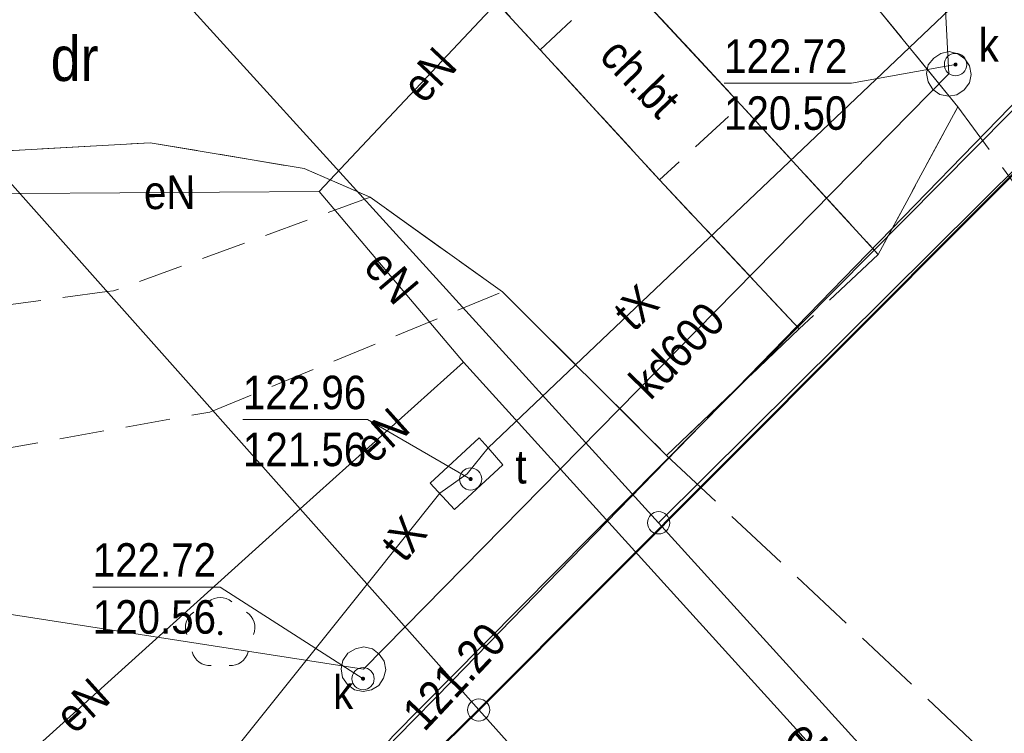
# Model space of a CAD drawing. Header units: metres. Extents: x 10302 to 38325, y -10115 to 6670.
# Tile 15 of 29: x 10992 to 11014, y -5542 to -5526. Entities that reach past the tile are written whole.
import ezdxf
from ezdxf.enums import TextEntityAlignment as Align

# ---------------------------------------------------------------- set-up
doc = ezdxf.new("R2010")
doc.units = ezdxf.units.M
for name, pattern in [('1.0_0.5', [1.5, 1, -0.5]), ('1.5_0.5', [2, 1.5, -0.5]), ('219-500', [0]), ('PRZER3-1', [4, 3, -1])]:
    doc.linetypes.add(name, pattern=pattern)
for name, color, linetype in [('202-punkt graniczny', 7, 'Continuous'), ('209-oznaczenie konturu klasyfikacyjnego', 7, 'Continuous'), ('219-działka ewidencyjna', 7, 'Continuous'), ('chodnik', 7, 'Continuous'), ('chodnik-Atr17', 7, 'Continuous'), ('jezdnia', 7, 'Continuous'), ('komora podziemna', 7, 'Continuous'), ('krawężnik', 7, 'Continuous'), ('przewód elektroenergetyczny podziemny', 7, 'Continuous'), ('przewód elektroenergetyczny podziemny-Atr1', 7, 'Continuous'), ('przewód kanalizacyjny', 7, 'Continuous'), ('przewód kanalizacyjny-Atr1', 7, 'Continuous'), ('przewód telekomunikacyjny podziemny', 7, 'Continuous'), ('przewód telekomunikacyjny podziemny-Atr1', 7, 'Continuous'), ('rzedna', 7, 'Continuous'), ('rzedna-Atr2', 7, 'Continuous'), ('rzedna-Atr3', 7, 'Continuous'), ('właz do komory lub kanału - okrągły', 7, 'Continuous'), ('właz do komory lub kanału - okrągły-Atr17', 7, 'Continuous')]:
    doc.layers.add(name, color=color, linetype=linetype)
doc.layers.add('z - kartowanie', color=1, linetype='Continuous', lineweight=5)
doc.layers.add('z - MPZT', color=121, linetype='PRZER3-1', lineweight=18)
doc.styles.add('MapaZas', font='geodezja.shx', dxfattribs={"width": 0.9})

# ---------------------------------------------------------------- blocks, each defined once
blk = doc.blocks.new('202')
at = {"color": 0, "linetype": 'Continuous', "lineweight": 0}
blk.add_circle((0, 0), 0.25, dxfattribs=at)
blk = doc.blocks.new('PW01')
at = {"linetype": 'Continuous', "lineweight": 13}
h = blk.add_hatch(color=0, dxfattribs=at)
edge = h.paths.add_edge_path()
edge.add_arc((0, 0), 0.045, 0, 360)
blk = doc.blocks.new('US22')
at = {"color": 0, "linetype": 'Continuous', "lineweight": 13}
blk.add_circle((0, 0), 0.25, dxfattribs=at)
blk = doc.blocks.new('OP021')
at = {"linetype": 'Continuous', "lineweight": 13}
h = blk.add_hatch(color=0, dxfattribs=at)
edge = h.paths.add_edge_path()
edge.add_arc((0, 0), 0.05, 0, 360)
at = {"color": 0, "linetype": 'Continuous', "lineweight": 13}
for centre, start, end in [((0, 0.4), 49.272, 130.728), ((-0.38, 0.124), 121.308, 202.548), ((0.38, 0.124), 337.452, 58.692), ((-0.235, -0.324), 193.221, 274.871), ((0.235, -0.324), 265.129, 346.779)]:
    blk.add_arc(centre, 0.4, start, end, dxfattribs=at)

msp = doc.modelspace()

# ---------------------------------------------------------------- linework, layer by layer
at = {"layer": '219-działka ewidencyjna', "color": 3, "linetype": '219-500', "lineweight": 13, "flags": 128}
for points in [[(10970.91, -5498.448), (11006.24, -5537.308)], [(11002.21, -5541.498), (10967.17, -5502.088)], [(11021.6, -5522.058), (11006.24, -5537.308)], [(11006.24, -5537.308), (11024.34, -5557.248)], [(11002.21, -5541.498), (10999.89, -5543.768)], [(11020.03, -5561.398), (11002.21, -5541.498)]]:
    msp.add_lwpolyline(points, dxfattribs=at)
at = {"layer": 'chodnik', "color": 7, "linetype": '1.0_0.5', "lineweight": 13, "flags": 128}
msp.add_lwpolyline([(11005.38, -5525.038), (11003.59, -5526.718), (11006.26, -5529.628), (11008.09, -5527.958)], close=True, dxfattribs=at)
at = {"layer": 'chodnik', "color": 7, "linetype": '1.0_0.5', "lineweight": 13}
for points in [[(11002.74, -5532.138), (10999.78, -5530.018), (10994.03, -5532.118), (10993.89, -5532.128), (10987.35, -5533.018), (10981.32, -5532.278), (10976.72, -5530.848), (10974, -5532.668), (10975.1, -5533.798), (10975.64, -5534.748), (10975.25, -5535.588), (10967.65, -5543.418), (10946.1, -5565.428), (10943.042, -5568.533)], [(10944.158, -5569.752), (10947.24, -5566.618), (10968.75, -5544.688), (10977.22, -5535.988), (10978.6, -5535.148), (10980.22, -5535.308), (10988.4, -5536.218), (10996.19, -5534.828), (11002.74, -5532.138)]]:
    msp.add_lwpolyline(points, dxfattribs=at)
at = {"layer": 'jezdnia', "color": 7, "linetype": '1.5_0.5', "lineweight": 13, "flags": 128}
msp.add_lwpolyline([(11012.94, -5527.998), (11010.49, -5524.988), (11008.72, -5522.138), (11007.95, -5519.408), (11007.99, -5515.848), (11008.22, -5514.528), (11009, -5511.668), (11009.43, -5508.628), (11009.28, -5504.258), (11009.26, -5501.518), (11009.82, -5497.958), (11010.47, -5496.178), (11002.98, -5500.718), (11003.06, -5500.948), (11003.15, -5501.188), (11003.23, -5501.428), (11003.32, -5501.678), (11003.4, -5501.918), (11003.46, -5502.158), (11003.54, -5502.408), (11003.6, -5502.648), (11003.66, -5502.898), (11003.71, -5503.138), (11003.77, -5503.388), (11003.87, -5503.898), (11003.91, -5504.148), (11003.95, -5504.398), (11003.99, -5504.648), (11004.01, -5504.898), (11004.05, -5505.158), (11004.06, -5505.408), (11004.09, -5505.658), (11004.1, -5505.908), (11004.12, -5506.168), (11004.12, -5506.418), (11004.13, -5506.678), (11004.13, -5506.928), (11004.13, -5507.178), (11004.12, -5507.438), (11004.11, -5507.688), (11004.1, -5507.948), (11004.08, -5508.198), (11004.06, -5508.458), (11004.03, -5508.708), (11004, -5508.958), (11003.97, -5509.208), (11003.93, -5509.468), (11003.9, -5509.718), (11003.85, -5509.968), (11003.8, -5510.218), (11003.75, -5510.468), (11003.7, -5510.708), (11003.63, -5510.958), (11003.57, -5511.208), (11003.5, -5511.448), (11003.44, -5511.698), (11003.37, -5511.938), (11003.28, -5512.188), (11003.21, -5512.428), (11003.12, -5512.658), (11002.93, -5513.138), (11002.84, -5513.378), (11002.74, -5513.608), (11002.64, -5513.848), (11002.54, -5514.068), (11002.42, -5514.298), (11002.32, -5514.528), (11002.19, -5514.758), (11001.96, -5515.208), (11001.82, -5515.428), (11001.7, -5515.648), (11001.56, -5515.868), (11001.43, -5516.088), (11001.29, -5516.298), (11001.14, -5516.508), (11001, -5516.718), (11000.84, -5516.918), (11000.69, -5517.128), (11000.54, -5517.338), (11000.38, -5517.538), (11000.22, -5517.728), (11000.06, -5517.928), (10999.88, -5518.118), (10999.72, -5518.308), (10999.55, -5518.498), (10999.37, -5518.688), (10999.19, -5518.868), (10999.01, -5519.048), (10998.64, -5519.398), (10998.45, -5519.568), (10998.25, -5519.738), (10998.06, -5519.908), (10997.87, -5520.068), (10997.46, -5520.378), (10997.26, -5520.538), (10997.06, -5520.688), (10996.84, -5520.828), (10996.63, -5520.978), (10996.42, -5521.128), (10996.2, -5521.258), (10995.99, -5521.398), (10995.77, -5521.518), (10995.55, -5521.658), (10995.33, -5521.778), (10995.1, -5521.898), (10994.87, -5522.018), (10994.65, -5522.128), (10994.42, -5522.248), (10994.18, -5522.358), (10993.95, -5522.458), (10993.72, -5522.558), (10993.48, -5522.658), (10993.25, -5522.748), (10993.01, -5522.838), (10992.76, -5522.928), (10992.52, -5523.018), (10992.28, -5523.088), (10992.04, -5523.168), (10991.79, -5523.238), (10991.55, -5523.308), (10991.3, -5523.368), (10991.05, -5523.428), (10990.8, -5523.498), (10990.55, -5523.538), (10990.3, -5523.598), (10990.05, -5523.638), (10989.83, -5523.678), (10989.61, -5523.698), (10989.4, -5523.738), (10989.18, -5523.768), (10988.96, -5523.788), (10988.74, -5523.808), (10988.52, -5523.818), (10988.3, -5523.838), (10988.08, -5523.858), (10987.86, -5523.858), (10987.64, -5523.868), (10987.42, -5523.868), (10987.19, -5523.878), (10986.97, -5523.878), (10986.75, -5523.868), (10986.54, -5523.858), (10986.28, -5523.848), (10986.03, -5523.838), (10985.78, -5523.808), (10985.53, -5523.788), (10985.27, -5523.768), (10985.02, -5523.738), (10984.77, -5523.708), (10984.52, -5523.658), (10984.27, -5523.628), (10984.02, -5523.578), (10983.77, -5523.528), (10983.52, -5523.468), (10983.27, -5523.418), (10983.03, -5523.358), (10982.78, -5523.298), (10982.55, -5523.238), (10982.3, -5523.158), (10982.06, -5523.088), (10981.82, -5523.008), (10981.57, -5522.928), (10981.33, -5522.838), (10981.09, -5522.758), (10980.86, -5522.668), (10980.63, -5522.568), (10980.4, -5522.478), (10980.16, -5522.368), (10979.93, -5522.268), (10979.7, -5522.148), (10979.48, -5522.048), (10979.25, -5521.928), (10979.03, -5521.808), (10978.8, -5521.688), (10978.58, -5521.558), (10978.37, -5521.438), (10978.15, -5521.308), (10977.93, -5521.168), (10977.72, -5521.038), (10977.52, -5520.888), (10977.31, -5520.748), (10977.1, -5520.608), (10976.89, -5520.448), (10976.7, -5520.298), (10976.49, -5520.148), (10976.29, -5519.978), (10976.1, -5519.828), (10975.91, -5519.668), (10975.72, -5519.488), (10975.53, -5519.328), (10975.35, -5519.158), (10975.16, -5518.968), (10974.98, -5518.798), (10974.81, -5518.618), (10974.63, -5518.418), (10974.46, -5518.238), (10974.3, -5518.048), (10974.13, -5517.848), (10973.96, -5517.648), (10973.81, -5517.458), (10973.65, -5517.248), (10973.49, -5517.048), (10973.35, -5516.838), (10968.81, -5520.328), (10970.26, -5521.018), (10971.62, -5522.498), (10973.1, -5523.858), (10973.83, -5525.418), (10981.71, -5529.198), (10986.29, -5529.188), (10991.11, -5529.008), (10994.85, -5528.798), (10998.3, -5529.378), (10999.78, -5530.018), (11002.74, -5532.138), (11006.42, -5535.798), (11009.39, -5532.968), (11006.26, -5529.628), (11003.59, -5526.718), (11001.89, -5524.878), (11001.65, -5524.498), (11001.58, -5524.288), (11001.57, -5523.838), (11001.62, -5523.618), (11001.72, -5523.418), (11001.85, -5523.228), (11002.01, -5523.078), (11002.2, -5522.948), (11002.4, -5522.858), (11002.62, -5522.808), (11002.84, -5522.798), (11003.48, -5523.008), (11005.38, -5525.038), (11008.09, -5527.958), (11011.16, -5531.298)], close=True, dxfattribs=at)
at = {"layer": 'jezdnia', "color": 7, "linetype": '1.5_0.5', "lineweight": 13}
msp.add_lwpolyline([(11034.197, -5555.251), (11025.49, -5545.068), (11012.94, -5527.998), (11011.16, -5531.298), (11009.39, -5532.968), (11006.42, -5535.798), (11020.66, -5549.098), (11030.016, -5559.084)], dxfattribs=at)
at = {"layer": 'komora podziemna', "color": 32, "linetype": 'Continuous', "lineweight": 13, "flags": 128}
for points in [[(11013.24, -5527.268), (11013.2, -5527.458), (11013.08, -5527.618), (11012.92, -5527.728), (11012.73, -5527.758), (11012.54, -5527.718), (11012.38, -5527.608), (11012.28, -5527.438), (11012.24, -5527.248), (11012.28, -5527.058), (11012.4, -5526.908), (11012.56, -5526.798), (11012.75, -5526.758), (11012.94, -5526.808), (11013.1, -5526.918), (11013.2, -5527.078)], [(11000.09, -5540.408), (11000.13, -5540.598), (11000.08, -5540.788), (10999.97, -5540.948), (10999.81, -5541.048), (10999.62, -5541.088), (10999.43, -5541.048), (10999.27, -5540.928), (10999.16, -5540.768), (10999.13, -5540.578), (10999.17, -5540.388), (10999.28, -5540.228), (10999.45, -5540.128), (10999.64, -5540.088), (10999.83, -5540.128), (10999.98, -5540.248)]]:
    msp.add_lwpolyline(points, close=True, dxfattribs=at)
at = {"layer": 'komora podziemna', "color": 30, "linetype": 'Continuous', "lineweight": 13, "flags": 128}
msp.add_lwpolyline([(11001.67, -5537.008), (11001.12, -5536.418), (11002.22, -5535.408), (11002.42, -5535.628), (11002.75, -5536.008)], close=True, dxfattribs=at)
at = {"layer": 'krawężnik', "color": 7, "linetype": 'Continuous', "lineweight": 13, "flags": 128}
for points in [[(11007.99, -5515.848), (11007.95, -5519.408), (11008.72, -5522.138), (11010.49, -5524.988), (11012.94, -5527.998)], [(11011.16, -5531.298), (11008.09, -5527.958), (11005.38, -5525.038), (11003.48, -5523.008)], [(11001.89, -5524.878), (11003.59, -5526.718), (11006.26, -5529.628), (11009.39, -5532.968)], [(11006.42, -5535.798), (11002.74, -5532.138), (10999.78, -5530.018), (10998.3, -5529.378), (10994.85, -5528.798), (10991.11, -5529.008)]]:
    msp.add_lwpolyline(points, dxfattribs=at)
at = {"layer": 'przewód elektroenergetyczny podziemny', "color": 1, "linetype": 'Continuous', "lineweight": 13}
for points in [[(11001.62, -5540.838), (11023.67, -5518.178), (11033.6, -5508.218), (11034.01, -5507.348), (11033.06, -5505.938), (11028.14, -5500.298), (11021.66, -5493.988), (11020.99, -5492.268), (11021.81, -5491.428), (11042.629, -5469.971)], [(11001.58, -5540.778), (11020.38, -5521.798), (11034.04, -5507.488), (11020.71, -5493.328), (11043.004, -5470.381)], [(11022.141, -5566.305), (11004.06, -5546.598), (10999.87, -5542.588), (11000.29, -5542.088), (11001.58, -5540.778)]]:
    msp.add_lwpolyline(points, dxfattribs=at)
at = {"layer": 'przewód elektroenergetyczny podziemny', "color": 1, "linetype": 'Continuous', "lineweight": 13, "flags": 128}
for points in [[(11003.55, -5524.668), (10998.64, -5529.888)], [(10991.94, -5529.938), (10987.83, -5529.968), (10977.41, -5530.338), (10973.82, -5527.488), (10970.91, -5524.868)], [(10998.64, -5529.888), (10991.94, -5529.938)], [(10998.64, -5529.888), (11001.87, -5533.708)], [(11001.87, -5533.708), (10998.21, -5536.998)], [(11001.87, -5533.708), (11017.51, -5550.958)], [(10998.21, -5536.998), (10988.44, -5545.808), (10986.34, -5547.928), (10987.1, -5548.478)], [(10962.96, -5551.318), (10974.48, -5538.488), (10976, -5538.048), (10977.98, -5540.448), (10988.73, -5551.898), (10989.75, -5552.468), (10991.05, -5551.888), (11000.38, -5542.108), (11001.62, -5540.838)]]:
    msp.add_lwpolyline(points, dxfattribs=at)
at = {"layer": 'przewód kanalizacyjny', "color": 34, "linetype": 'Continuous', "lineweight": 13, "flags": 128}
for points in [[(11012.74, -5527.258), (11011.31, -5500.008)], [(11000.56, -5539.638), (11012.74, -5527.258)], [(10975.14, -5536.788), (10999.63, -5540.588)], [(10999.63, -5540.588), (11000.56, -5539.638)]]:
    msp.add_lwpolyline(points, dxfattribs=at)
at = {"layer": 'przewód telekomunikacyjny podziemny', "color": 30, "linetype": 'Continuous', "lineweight": 13, "flags": 128}
for points in [[(11001.95, -5536.208), (11002.42, -5535.628), (11013.05, -5525.528), (11019.09, -5521.328), (11019.01, -5520.768)], [(10999.71, -5538.678), (11001.34, -5536.648), (11001.95, -5536.208)], [(10990.2, -5549.688), (10990.87, -5549.718), (10999.71, -5538.678)]]:
    msp.add_lwpolyline(points, dxfattribs=at)
at = {"layer": 'rzedna-Atr2', "color": 7, "lineweight": 13, "flags": 128}
for points in [[(11012.89, -5527.048), (11010.56, -5527.468), (11007.706, -5527.468)], [(11002.03, -5536.328), (10999.72, -5534.998), (10996.93, -5534.998)], [(10999.62, -5540.798), (10996.42, -5538.748), (10993.566, -5538.748)]]:
    msp.add_lwpolyline(points, dxfattribs=at)
at = {"layer": 'z - MPZT', "linetype": 'Continuous', "lineweight": 50}
msp.add_lwpolyline([(11031.378, -5511.803), (11021.6, -5522.058), (11002.21, -5541.498), (10999.89, -5543.768), (10989.79, -5553.868), (10975.46, -5540.148), (10961.547, -5554.333)], dxfattribs=at)

# ---------------------------------------------------------------- block references
at = {"layer": '202-punkt graniczny', "color": 3, "linetype": 'Continuous', "lineweight": 13}
for p in [(11006.24, -5537.308), (11002.21, -5541.498)]:
    msp.add_blockref('202', p, dxfattribs=at)
at = {"layer": 'rzedna', "color": 34, "linetype": 'Continuous', "lineweight": 13}
for p in [(11012.89, -5527.048), (10999.62, -5540.798)]:
    msp.add_blockref('PW01', p, dxfattribs=at)
at = {"layer": 'rzedna', "color": 30, "linetype": 'Continuous', "lineweight": 13}
msp.add_blockref('PW01', (11002.03, -5536.328), dxfattribs=at)
at = {"layer": 'właz do komory lub kanału - okrągły', "color": 7, "linetype": 'Continuous', "lineweight": 13}
for p in [(11012.89, -5527.048), (11002.03, -5536.328), (10999.62, -5540.798)]:
    msp.add_blockref('US22', p, dxfattribs=at)
at = {"layer": 'z - kartowanie', "color": 94, "linetype": 'Continuous', "lineweight": 13}
msp.add_blockref('OP021', (10996.42, -5539.778), dxfattribs=at)

# ---------------------------------------------------------------- texts
at = {"layer": '209-oznaczenie konturu klasyfikacyjnego', "color": 3, "linetype": 'Continuous', "lineweight": 13, "style": 'MapaZas', "width": 0.9}
msp.add_text('dr', height=1, dxfattribs=at).set_placement((10992.624, -5526.417), align=Align.TOP_LEFT)
at = {"layer": 'chodnik-Atr17', "color": 7, "lineweight": 13, "style": 'MapaZas', "width": 0.9}
msp.add_text('ch.bt', height=0.75, rotation=314.008, dxfattribs=at).set_placement((11005.83, -5527.338), align=Align.MIDDLE_CENTER)
at = {"layer": 'przewód elektroenergetyczny podziemny-Atr1', "color": 1, "lineweight": 13, "style": 'MapaZas', "width": 0.9}
for rotation, p in [(46.752, (11001.1, -5527.278)), (0.427, (10995.29, -5529.908)), (310.215, (11000.26, -5531.798)), (41.952, (11000.04, -5535.348)), (42.042, (10993.33, -5541.398)), (312.198, (11009.69, -5542.328))]:
    msp.add_text('eN', height=0.75, rotation=rotation, dxfattribs=at).set_placement(p, align=Align.MIDDLE_CENTER)
at = {"layer": 'przewód kanalizacyjny-Atr1', "color": 34, "lineweight": 13, "style": 'MapaZas', "width": 0.9}
msp.add_text('kd600', height=0.75, rotation=45.466, dxfattribs=at).set_placement((11006.65, -5533.448), align=Align.MIDDLE_CENTER)
at = {"layer": 'przewód telekomunikacyjny podziemny-Atr1', "color": 30, "lineweight": 13, "style": 'MapaZas', "width": 0.9}
for rotation, p in [(43.54, (11005.73, -5532.488)), (51.237, (11000.53, -5537.658))]:
    msp.add_text('tX', height=0.75, rotation=rotation, dxfattribs=at).set_placement(p, align=Align.MIDDLE_CENTER)
at = {"layer": 'rzedna-Atr2', "color": 7, "lineweight": 13, "style": 'MapaZas', "width": 0.9}
for s, p in [('122.72', (11007.706, -5527.46)), ('122.96', (10996.93, -5534.99)), ('122.72', (10993.566, -5538.74))]:
    msp.add_text(s, height=0.75, dxfattribs=at).set_placement(p, align=Align.BOTTOM_LEFT)
at = {"layer": 'rzedna-Atr2', "color": 1, "lineweight": 13, "style": 'MapaZas', "width": 0.9}
msp.add_text('121.20', height=0.75, rotation=46.82, dxfattribs=at).set_placement((11000.99, -5542.008))
at = {"layer": 'rzedna-Atr3', "color": 7, "lineweight": 13, "style": 'MapaZas', "width": 0.9}
for s, p in [('120.50', (11007.706, -5528.735)), ('121.56', (10996.93, -5536.265)), ('120.56', (10993.566, -5540.015))]:
    msp.add_text(s, height=0.75, dxfattribs=at).set_placement(p, align=Align.BOTTOM_LEFT)
at = {"layer": 'właz do komory lub kanału - okrągły-Atr17', "color": 7, "lineweight": 13, "style": 'MapaZas', "width": 0.9}
for s, p in [('k', (11013.41, -5526.988)), ('t', (11003.03, -5536.428)), ('k', (10998.95, -5541.478))]:
    msp.add_text(s, height=0.75, dxfattribs=at).set_placement(p)

doc.saveas('drawing.dxf')
